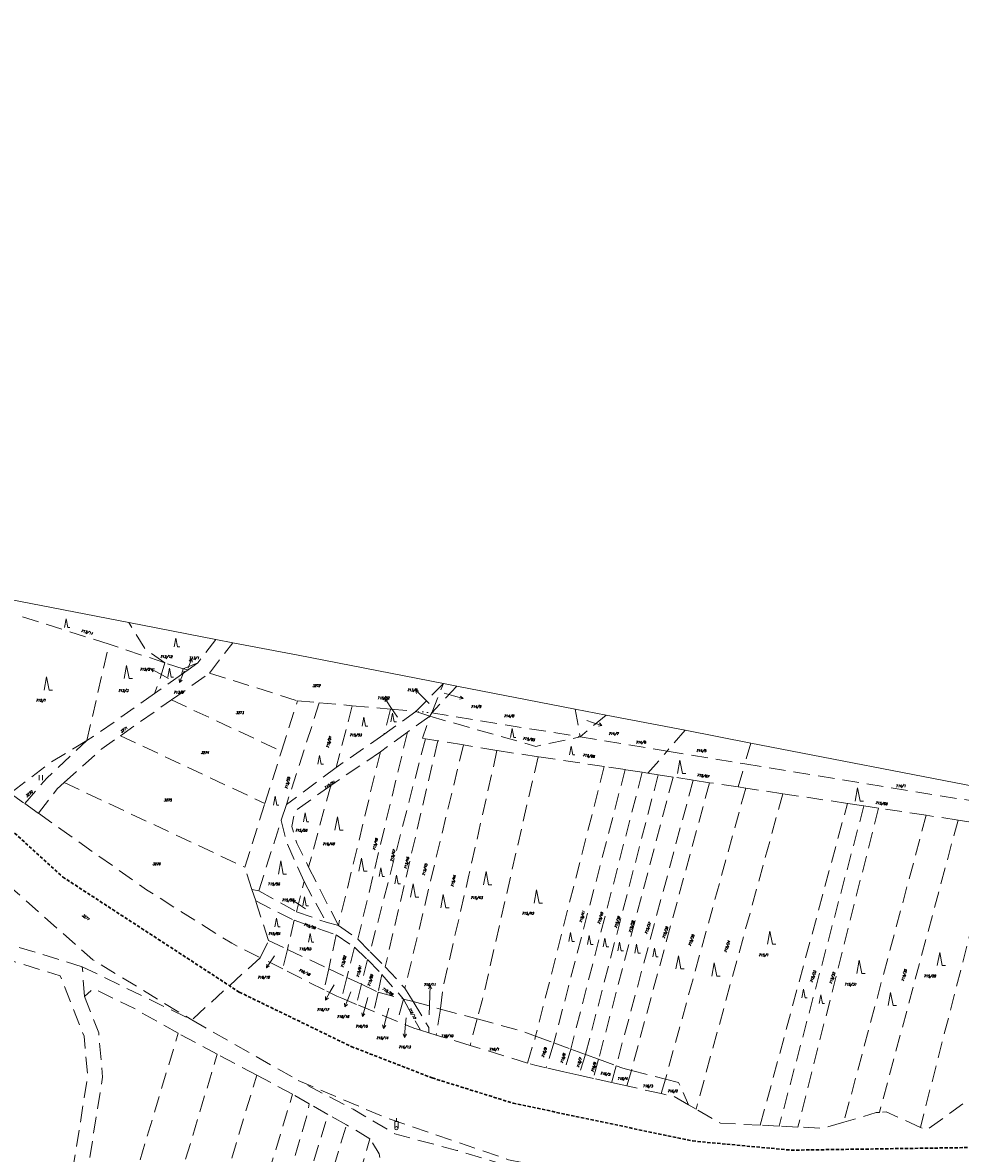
# Model space of a CAD drawing. Header units: metres. Extents: x -626722 to -621116, y -1178216 to -1174550.
# Tile 81 of 86: x -623535 to -623251, y -1175603 to -1175261. Entities that reach past the tile are written whole.
import ezdxf
from ezdxf.enums import TextEntityAlignment as Align

# ---------------------------------------------------------------- set-up
doc = ezdxf.new("R2010")
doc.units = ezdxf.units.M
doc.header["$MEASUREMENT"] = 0
doc.linetypes.add('DASHEDX2', pattern=[1.5, 1, -0.5])
doc.linetypes.add('DOT', pattern=[0.25, 0, -0.25])
for name, color, linetype, lineweight in [('8_kat_KN_Hranice katastrů', 200, 'FENCELINE1', 25), ('8_kat_KN_Hranice parcel', 200, 'DASHEDX2', 25), ('8_kat_KN_PČ popisy', 210, 'Continuous', 0), ('8_kat_KN_Slučkové čáry', 200, 'DOT', 25), ('8_kat_KN_Značky budov', 7, 'Continuous', 0), ('8_kat_KN_Značky kultur', 7, 'Continuous', 0), ('8_kat_KN_Čísla parcel', 200, 'Continuous', 25)]:
    doc.layers.add(name, color=color, linetype=linetype, lineweight=lineweight)
doc.layers.add('8_kat_KN_Trať', color=50, linetype='DASHEDX2')
doc.styles.add('Style-ITALICS', font='ITALICS.shx')
doc.linetypes.add('FENCELINE1', pattern='A,0.25,-0.1,[133,ltypeshp.shx,S=0.1,R=0,X=-0.1,Y=0],-0.1,1', length=1.45)

# ---------------------------------------------------------------- blocks, each defined once
blk = doc.blocks.new('1029_82')
at = {"layer": '8_kat_KN_PČ popisy', "color": 6, "linetype": 'Continuous', "lineweight": 0}
for p, q in [((0, 0), (-2.12, 2.12)), ((-2.12, 2.12), (-1.06, 1.77)), ((-2.12, 2.12), (-1.77, 1.06))]:
    blk.add_line(p, q, dxfattribs=at)
blk = doc.blocks.new('1029_191')
at = {"layer": '8_kat_KN_PČ popisy', "color": 6, "linetype": 'Continuous', "lineweight": 0}
for p, q in [((0, 0), (-1.68, 2.49)), ((-1.68, 2.49), (-0.7, 1.94)), ((-1.68, 2.49), (-1.53, 1.38))]:
    blk.add_line(p, q, dxfattribs=at)
blk = doc.blocks.new('1029_196')
at = {"layer": '8_kat_KN_PČ popisy', "color": 6, "linetype": 'Continuous', "lineweight": 0}
for p, q in [((0, 0), (-2.46, 1.72)), ((-2.46, 1.72), (-1.35, 1.56)), ((-2.46, 1.72), (-1.93, 0.74))]:
    blk.add_line(p, q, dxfattribs=at)
blk = doc.blocks.new('1029_192')
at = {"layer": '8_kat_KN_PČ popisy', "color": 6, "linetype": 'Continuous', "lineweight": 0}
for p, q in [((0.1, 3), (-0.43, 2.02)), ((0, 0), (0.1, 3)), ((0.1, 3), (0.57, 1.98))]:
    blk.add_line(p, q, dxfattribs=at)
blk = doc.blocks.new('1029_203')
at = {"layer": '8_kat_KN_PČ popisy', "color": 6, "linetype": 'Continuous', "lineweight": 0}
for p, q in [((0, 0), (-0.26, -2.99)), ((-0.26, -2.99), (-0.67, -1.95)), ((-0.26, -2.99), (0.32, -2.04))]:
    blk.add_line(p, q, dxfattribs=at)
blk = doc.blocks.new('1029_8')
at = {"layer": '8_kat_KN_PČ popisy', "color": 6, "linetype": 'Continuous', "lineweight": 0}
for p, q in [((0, 0), (-0.78, -2.9)), ((-0.78, -2.9), (-1, -1.8)), ((-0.78, -2.9), (-0.03, -2.06))]:
    blk.add_line(p, q, dxfattribs=at)
blk = doc.blocks.new('1029_65')
at = {"layer": '8_kat_KN_PČ popisy', "color": 6, "linetype": 'Continuous', "lineweight": 0}
for p, q in [((0, 0), (-0.83, -2.89)), ((-0.83, -2.89), (-1.03, -1.78)), ((-0.83, -2.89), (-0.07, -2.06))]:
    blk.add_line(p, q, dxfattribs=at)
blk = doc.blocks.new('1029_204')
at = {"layer": '8_kat_KN_PČ popisy', "color": 6, "linetype": 'Continuous', "lineweight": 0}
for p, q in [((0, 0), (-1.12, -2.78)), ((-1.12, -2.78), (-1.21, -1.67)), ((-1.12, -2.78), (-0.29, -2.04))]:
    blk.add_line(p, q, dxfattribs=at)
blk = doc.blocks.new('1029_88')
at = {"layer": '8_kat_KN_PČ popisy', "color": 6, "linetype": 'Continuous', "lineweight": 0}
for p, q in [((0, 0), (-1.45, -2.62)), ((-1.45, -2.62), (-1.41, -1.51)), ((-1.45, -2.62), (-0.53, -1.99))]:
    blk.add_line(p, q, dxfattribs=at)
blk = doc.blocks.new('1029_205')
at = {"layer": '8_kat_KN_PČ popisy', "color": 6, "linetype": 'Continuous', "lineweight": 0}
for p, q in [((0, 0), (-1.63, -2.52)), ((-1.63, -2.52), (-1.51, -1.4)), ((-1.63, -2.52), (-0.67, -1.95))]:
    blk.add_line(p, q, dxfattribs=at)
blk = doc.blocks.new('1029_235')
at = {"layer": '8_kat_KN_PČ popisy', "color": 6, "linetype": 'Continuous', "lineweight": 0}
for p, q in [((0, 0), (1.12, 2.78)), ((1.12, 2.78), (0.29, 2.04)), ((1.12, 2.78), (1.21, 1.67))]:
    blk.add_line(p, q, dxfattribs=at)
blk = doc.blocks.new('1029_186')
at = {"layer": '8_kat_KN_PČ popisy', "color": 6, "linetype": 'Continuous', "lineweight": 0}
for p, q in [((0, 0), (2.85, -0.93)), ((2.85, -0.93), (1.75, -1.09)), ((2.85, -0.93), (2.06, -0.14))]:
    blk.add_line(p, q, dxfattribs=at)
blk = doc.blocks.new('1029_44')
at = {"layer": '8_kat_KN_PČ popisy', "color": 6, "linetype": 'Continuous', "lineweight": 0}
for p, q in [((0, 0), (-2.62, 1.46)), ((-2.62, 1.46), (-1.51, 1.41)), ((-2.62, 1.46), (-1.99, 0.53))]:
    blk.add_line(p, q, dxfattribs=at)
blk = doc.blocks.new('1029_94')
at = {"layer": '8_kat_KN_PČ popisy', "color": 6, "linetype": 'Continuous', "lineweight": 0}
for p, q in [((0, 0), (2.88, -0.83)), ((2.88, -0.83), (1.78, -1.03)), ((2.88, -0.83), (2.06, -0.07))]:
    blk.add_line(p, q, dxfattribs=at)
blk = doc.blocks.new('3.06')
at = {"layer": '8_kat_KN_Značky kultur', "color": 7, "linetype": 'Continuous', "lineweight": 13}
for p, q in [((-0.51, 0), (-0.51, 1.5)), ((0.49, 0), (0.49, 1.5))]:
    blk.add_line(p, q, dxfattribs=at)
blk = doc.blocks.new('3.08')
at = {"layer": '8_kat_KN_Značky kultur', "color": 7, "linetype": 'Continuous', "lineweight": 13}
for p, q in [((0, 4), (-0.75, 0)), ((0.75, 0), (0, 4)), ((0.75, 0), (1.75, 0))]:
    blk.add_line(p, q, dxfattribs=at)
blk = doc.blocks.new('3.08_1')
at = {"layer": '8_kat_KN_Značky kultur', "color": 7, "linetype": 'Continuous', "lineweight": 13}
for p, q in [((0, 2.68), (-0.5, 0)), ((0.5, 0), (0, 2.68)), ((0.5, 0), (1.17, 0))]:
    blk.add_line(p, q, dxfattribs=at)
blk = doc.blocks.new('4.11')
at = {"layer": '8_kat_KN_Značky budov', "lineweight": 13}
for p, q in [((-0.5, 2), (0.5, 2)), ((-0.5, 0), (-0.5, 2)), ((0, 2), (0, 3)), ((0.5, 0), (0.5, 2))]:
    blk.add_line(p, q, dxfattribs=at)
for radius in [0.5, 0.0303]:
    blk.add_circle((0, 0), radius, dxfattribs=at)

msp = doc.modelspace()

# ---------------------------------------------------------------- linework, layer by layer
at = {"layer": '8_kat_KN_Hranice katastrů', "lineweight": 13, "flags": 128}
msp.add_lwpolyline([(-625852.04, -1174626.53), (-626040.35, -1174699.9), (-626044.84, -1174701.65), (-626079.82, -1174732.74), (-626087.17, -1174724.59), (-626094.59, -1174716.36), (-626108.29, -1174725.86), (-626139.6, -1174663), (-626142.76, -1174651.47), (-626147.58, -1174633.84), (-626177.49, -1174657.65), (-626189.84, -1174646.23), (-626197.97, -1174638.7), (-626204.07, -1174633.06), (-626210.75, -1174626.88), (-626221.49, -1174616.94), (-626226.53, -1174612.28), (-626235.01, -1174604.43), (-626243.82, -1174596.28), (-626253.16, -1174587.64), (-626262.1, -1174579.36), (-626263.17, -1174578.37), (-626268.76, -1174573.2), (-626272.87, -1174569.4), (-626280.35, -1174562.48), (-626284.23, -1174558.89), (-626366.4, -1174553.29), (-626375.76, -1174552.65), (-626384.06, -1174552.09), (-626393.5, -1174551.44), (-626402.5, -1174550.83), (-626410.43, -1174550.29), (-626456.76, -1174672.2), (-626471.93, -1174695.74), (-626482.81, -1174713.06), (-626484.56, -1174715.84), (-626487.17, -1174720), (-626488.89, -1174723.62), (-626502.09, -1174751.47), (-626516.03, -1174780.89), (-626528.59, -1174807.4), (-626550.57, -1174812.23), (-626562.79, -1174814.91), (-626576.86, -1174818.14), (-626580.35, -1174818.94), (-626645.6, -1174953.22), (-626653.03, -1174970.15), (-626684.55, -1175037.86), (-626686, -1175040.97), (-626687.55, -1175044.3), (-626631.84, -1175118.59), (-626630.36, -1175120.56), (-626625.88, -1175124.38), (-626622.8, -1175127), (-626620, -1175129.38), (-626609.13, -1175138.65), (-626600.28, -1175161.93), (-626597.68, -1175186.91), (-626579.19, -1175203.5), (-626599.8, -1175222.22), (-626600.81, -1175225.76), (-626601.9, -1175229.61), (-626605.75, -1175243.12), (-626640.34, -1175364.6), (-626651.76, -1175404.73), (-626653.94, -1175412.37), (-626665.96, -1175418.01), (-626676.58, -1175422.98), (-626699.62, -1175445.56), (-626716.99, -1175471.64), (-626721.57, -1175478.51), (-626718.08, -1175490.63), (-626689.37, -1175590.24), (-626688.95, -1175591.71), (-626681.58, -1175617.3), (-626680.38, -1175637.27), (-626679.64, -1175649.67), (-626676.23, -1175706.44), (-626671.98, -1175777.17), (-626668.1, -1175841.75), (-626664.26, -1175877.5), (-626656.46, -1175949.97), (-626693.18, -1175993.2), (-626689.21, -1176029.64), (-626687.52, -1176031.68), (-626686.33, -1176033.12), (-626684.94, -1176034.8), (-626683.79, -1176036.18), (-626614, -1176120.42), (-626602.4, -1176130.73), (-626593.12, -1176137.86), (-626584.96, -1176144.14), (-626547.27, -1176144.38), (-626533.77, -1176144.46), (-626504.81, -1176143.65), (-626406.93, -1176152.31), (-626409.37, -1176159.67), (-626415.14, -1176177.06), (-626421.53, -1176196.31), (-626431.16, -1176225.32), (-626419.99, -1176232.13), (-626407.48, -1176241.56), (-626403.01, -1176244.94), (-626392.15, -1176253.13), (-626383.56, -1176259.6), (-626365.29, -1176273.38), (-626360.83, -1176275.9), (-626330.82, -1176292.85), (-626328.3, -1176294.69), (-626325.4, -1176296.82), (-626321.02, -1176300.02), (-626320.14, -1176301.38), (-626309.08, -1176318.54), (-626303.56, -1176327.1), (-626275.19, -1176343.14), (-626230.13, -1176368.62), (-626220.88, -1176362.84), (-626205.06, -1176368.5), (-626197.34, -1176371.41), (-626193.44, -1176372.88), (-626183.79, -1176376.53), (-626174.84, -1176382.62), (-626170.14, -1176387.02), (-626162.46, -1176394.2), (-626143.33, -1176415.21), (-626136.56, -1176422.64), (-626124.57, -1176443.84), (-626101.66, -1176469.79), (-626095.62, -1176476.63), (-626092.92, -1176473.71), (-626091.09, -1176475.08), (-626067.85, -1176492.43), (-626063.21, -1176495.9), (-626032.24, -1176523.03), (-626014.15, -1176529.78), (-626012.39, -1176529.73), (-625959.45, -1176528.25), (-625951.98, -1176531.09), (-625931.5, -1176538.9), (-625906.21, -1176553.11), (-625904.25, -1176554.21), (-625893.59, -1176557.55), (-625863.9, -1176576.76), (-625847.42, -1176579.14), (-625797.53, -1176586.33), (-625790.2, -1176587.39), (-625782.61, -1176588.48), (-625767.55, -1176590.66), (-625757.66, -1176592.09), (-625749.89, -1176593.21), (-625740.01, -1176594.64), (-625731.85, -1176595.81), (-625724.25, -1176596.91), (-625659.61, -1176606.23), (-625600.82, -1176614.71), (-625580.89, -1176617.58), (-625566.09, -1176619.72), (-625500.04, -1176629.25), (-625441.67, -1176637.67), (-625428.63, -1176639.55), (-625419.79, -1176635.78), (-625390.47, -1176623.27), (-625379.99, -1176631.32), (-625377.22, -1176633.45), (-625374.21, -1176639.52), (-625372.83, -1176641.65), (-625355.33, -1176677.54), (-625334.79, -1176715.1), (-625291.65, -1176758.17), (-625291.16, -1176758.66), (-625296.47, -1176769.25), (-625299.22, -1176774.94), (-625302.88, -1176782.5), (-625305.03, -1176793.68), (-625310.51, -1176822.23), (-625312.64, -1176833.29), (-625314.29, -1176841.87), (-625286.37, -1176852.42), (-625282.23, -1176853.99), (-625278.44, -1176855.42), (-625271.46, -1176858.07), (-625265.75, -1176860.23), (-625257.66, -1176863.28), (-625251.67, -1176865.54), (-625243.64, -1176868.58), (-625239.69, -1176870.07), (-625235.92, -1176871.5), (-625233, -1176872.61), (-625230.97, -1176873.37), (-625228.83, -1176874.18), (-625225.65, -1176875.39), (-625220.76, -1176877.24), (-625213.57, -1176879.95), (-625208.53, -1176881.86), (-625207.5, -1176882.25), (-625203.79, -1176882.99), (-625200.71, -1176883.61), (-625196.76, -1176884.4), (-625194.16, -1176884.91), (-625188.65, -1176886.01), (-625185.69, -1176886.6), (-625181.13, -1176887.52), (-625178.38, -1176888.07), (-625173.33, -1176889.07), (-625169.8, -1176889.78), (-625166.58, -1176890.42), (-625161.66, -1176891.41), (-625157.37, -1176892.26), (-625150.47, -1176893.64), (-625143.76, -1176894.98), (-625140.44, -1176895.65), (-625128.3, -1176894.51), (-625120.25, -1176893.76), (-625112.59, -1176893.04), (-625102.63, -1176892.11), (-625090.44, -1176890.97), (-625063.86, -1176897.07), (-625035.95, -1176903.47), (-625022.31, -1176906.6), (-625009.45, -1176909.55), (-624998.78, -1176912), (-624995.3, -1176912.8), (-625007.88, -1176967.15), (-625008.17, -1176968.39), (-625009.14, -1176972.57), (-624986.76, -1176980.28), (-624913.21, -1176997.19), (-624884.87, -1176999.81), (-624883.16, -1177024.84), (-624861.48, -1177028.76), (-624846.56, -1177030.78), (-624834.36, -1177032.44), (-624809.84, -1177029.18), (-624805.18, -1177026.79), (-624782.47, -1177015.11), (-624767.57, -1177010.58), (-624734.91, -1177007.55), (-624731.97, -1177006.52), (-624717.58, -1177001.48), (-624709.41, -1176998.62), (-624707.93, -1176998.1), (-624705.65, -1177001.63), (-624697.38, -1177014.35), (-624692.91, -1177021.23), (-624654.81, -1177110.04), (-624637.1, -1177114.08), (-624623.6, -1177117.16), (-624609.33, -1177120.42), (-624593.82, -1177123.95), (-624579.56, -1177127.21), (-624568.19, -1177129.8), (-624562.55, -1177131.09), (-624558.15, -1177132.09), (-624531.5, -1177138.17), (-624463.75, -1177155.33), (-624456.48, -1177157.17), (-624450.44, -1177158.7), (-624438.33, -1177161.77), (-624430.47, -1177163.76), (-624417.85, -1177166.96), (-624365.74, -1177180.16), (-624315.56, -1177192.88), (-624293.21, -1177198.54), (-624291.46, -1177198.98), (-624269.71, -1177204.49), (-624219.52, -1177217.21), (-624177.44, -1177227.71), (-624170.59, -1177229.04), (-624164.77, -1177230.17), (-624163.84, -1177230.35), (-624137.63, -1177236.06), (-624135.98, -1177236.43), (-624134.62, -1177236.74), (-624128.76, -1177238.06), (-624126.05, -1177238.67), (-624075.58, -1177277.81), (-624010.92, -1177327.96), (-623980.59, -1177351.48), (-623963.9, -1177364.42), (-623961.95, -1177365.93), (-623960.02, -1177367.43), (-623958.36, -1177368.72), (-623957.21, -1177370.73), (-623956.24, -1177372.43), (-623953.07, -1177377.97), (-623944.01, -1177379.83), (-623941.71, -1177380.3), (-623930.34, -1177382.63), (-623795.45, -1177410.26), (-623737.18, -1177422.2), (-623726.41, -1177424.41), (-623719.17, -1177425.89), (-623704.71, -1177428.85), (-623697.74, -1177430.28), (-623691.6, -1177431.54), (-623685.53, -1177432.78), (-623679.04, -1177434.11), (-623672.5, -1177435.45), (-623665.66, -1177436.85), (-623659.17, -1177438.18), (-623646.49, -1177440.78), (-623640.87, -1177441.93), (-623625.74, -1177445.03), (-623626.14, -1177447.49), (-623626.46, -1177449.46), (-623626.86, -1177451.92), (-623622.56, -1177452.81), (-623615.96, -1177454.18), (-623608.24, -1177455.78), (-623597.23, -1177458.06), (-623571.65, -1177463.35), (-623563.33, -1177465.08), (-623553.82, -1177467.05), (-623537.12, -1177470.5), (-623519.98, -1177474.05), (-623513.98, -1177475.3), (-623460.27, -1177486.42), (-623461.13, -1177491.34), (-623461.71, -1177494.67), (-623465.49, -1177516.45), (-623482.16, -1177612.45), (-623502.72, -1177730.81), (-623503.88, -1177737.5), (-623504.31, -1177740.18), (-623504.62, -1177742.13), (-623505.08, -1177745.05), (-623502.72, -1177745.5), (-623480.65, -1177750.11), (-623468.69, -1177752.61), (-623434.69, -1177759.71), (-623431.3, -1177760.42), (-623411.88, -1177764.48), (-623403.24, -1177766.28), (-623401.25, -1177766.7), (-623399.85, -1177766.95), (-623395.04, -1177767.79), (-623375.45, -1177771.24), (-623371.57, -1177787.88), (-623369.81, -1177795.42), (-623345.41, -1177899.96), (-623331.38, -1177960.09), (-623330.3, -1177964.72), (-623330.16, -1177965.32), (-623330.71, -1177967.86), (-623332.08, -1177974.23), (-623332.26, -1177975.07), (-623332.78, -1177977.46), (-623328.58, -1177978.24), (-623313.3, -1177981.08), (-623287.47, -1177990.63), (-623264.45, -1178002.83), (-623261.29, -1178004.34), (-623253.54, -1178008.05), (-623242.61, -1178013.28), (-623237.92, -1178015.52), (-623150.45, -1178060.72), (-623147.34, -1178062.33), (-623102, -1178085.75), (-622964.39, -1178156.68), (-622922.17, -1178178.6), (-622878.91, -1178194.83), (-622877.34, -1178195.42), (-622828.97, -1178211.5), (-622812.21, -1178214.98), (-622808.58, -1178215.73), (-622807.82, -1178215.61), (-622800.1, -1178214.37), (-622795.23, -1178213.6), (-622785.8, -1178212.09), (-622780.44, -1178209.44), (-622760.13, -1178199.4), (-622723.64, -1178181.35), (-622714.31, -1178176.74), (-622708.27, -1178172.83), (-622705.71, -1178171.18), (-622702.81, -1178169.3), (-622702.1, -1178168.84), (-622677.92, -1178156.68), (-622670.5, -1178153.51), (-622651.49, -1178145.38), (-622643.54, -1178141.98), (-622605.79, -1178132), (-622576.29, -1178124.2), (-622492.96, -1178103.84), (-622482.49, -1178101.28), (-622477.67, -1178100.1), (-622469.7, -1178098.15), (-622457.02, -1178095.06), (-622449.88, -1178093.31), (-622443.45, -1178091.74), (-622433.61, -1178089.33), (-622431.06, -1178088.71), (-622423.14, -1178086.72), (-622412.11, -1178083.94), (-622405.93, -1178082.38), (-622400.06, -1178080.91), (-622395.05, -1178079.64), (-622391.18, -1178078.67), (-622356.2, -1178069.86), (-622351.1, -1178068.58), (-622340.21, -1178065.84), (-622334.46, -1178064.39), (-622329.5, -1178063.14), (-622318.7, -1178060.42), (-622308.12, -1178057.76), (-622297.43, -1178055.06), (-622287.34, -1178052.52), (-622279.56, -1178050.56), (-622235.46, -1178039.46), (-622232.64, -1178038.76), (-622199.97, -1178030.63), (-622087.18, -1178002.56), (-622085.85, -1178002.23), (-622081.88, -1178001.34), (-622080.97, -1177998.22), (-622078.95, -1177991.33), (-622078.18, -1177988.69), (-622074.87, -1177975.28), (-622073.81, -1177970.98), (-622059.95, -1177914.89), (-622055.85, -1177875.6), (-622054.42, -1177858.33), (-622038.55, -1177798.48), (-622036.99, -1177789.81), (-622068.8, -1177779.38), (-622087.72, -1177773.17), (-622109.7, -1177760.45), (-622118.17, -1177755.55), (-622120.26, -1177752.94), (-622152.52, -1177712.6), (-622181.7, -1177693.4), (-622264.99, -1177665.15), (-622291.95, -1177659), (-622360.46, -1177643.93), (-622367.2, -1177642.45), (-622378.61, -1177636.84), (-622423.28, -1177605.81), (-622461.58, -1177568.64), (-622484.26, -1177552.66), (-622597.41, -1177527.71), (-622635.3, -1177509), (-622658.05, -1177502.91), (-622725.11, -1177494.82), (-622731.43, -1177491.33), (-622738.6, -1177487.37), (-622741.35, -1177485.85), (-622747.51, -1177487.23), (-622781.03, -1177494.72), (-622781.56, -1177493.2), (-622782.07, -1177491.71), (-622783.44, -1177487.73), (-622784.4, -1177484.95), (-622786.68, -1177477.63), (-622768.07, -1177471.87), (-622726.08, -1177458.86), (-622708.4, -1177453.39), (-622702.77, -1177451.64), (-622684.6, -1177446.02), (-622568.57, -1177410.08), (-622555.54, -1177406.23), (-622562.78, -1177372.51), (-622566.79, -1177361.45), (-622570.17, -1177352.12), (-622575.79, -1177336.61), (-622578.15, -1177330.14), (-622579.7, -1177325.87), (-622592.9, -1177289.64), (-622595.15, -1177283.48), (-622599.08, -1177272.69), (-622598.15, -1177272.02), (-622596.62, -1177270.91), (-622590.17, -1177266.25), (-622587.06, -1177264.01), (-622567.07, -1177274.84), (-622530.66, -1177265.46), (-622512.42, -1177244.02), (-622499.95, -1177220.44), (-622498.04, -1177199.81), (-622497.43, -1177193.25), (-622513.53, -1177163.74), (-622536.86, -1177114.27), (-622538.02, -1177097.04), (-622544.27, -1177004.46), (-622545.01, -1176993.53), (-622545.28, -1176989.54), (-622525.81, -1176919.76), (-622519.47, -1176904.57), (-622516.52, -1176895.56), (-622512.57, -1176883.51), (-622497.26, -1176836.75), (-622496.44, -1176835.36), (-622470.35, -1176791.24), (-622470.21, -1176791), (-622467.4, -1176786.25), (-622434.65, -1176761.78), (-622430.98, -1176756.2), (-622417.74, -1176736.1), (-622397.39, -1176663.53), (-622375.31, -1176618.82), (-622351.21, -1176606.81), (-622331.55, -1176584.66), (-622297.25, -1176515.77), (-622247.39, -1176461.84), (-622221.21, -1176441.78), (-622198.71, -1176431.48), (-622182.15, -1176419.39), (-622160.36, -1176419.51), (-622158.27, -1176422.4), (-622156.31, -1176425.09), (-622155.37, -1176426.4), (-622146.92, -1176438.05), (-622136.86, -1176442.9), (-622125.45, -1176444.04), (-622118.72, -1176444.71), (-622111.76, -1176445.4), (-622111.04, -1176445.47), (-622097.72, -1176446.8), (-622062.24, -1176442.63), (-622025.22, -1176458.05), (-622020.19, -1176461.21), (-622012.4, -1176466.11), (-622001.09, -1176475.06), (-621971.85, -1176491.46), (-621963.89, -1176495.93), (-621961.96, -1176497.01), (-621962.13, -1176493.44), (-621962.85, -1176477.76), (-621969.83, -1176473.02), (-621972.32, -1176471.33), (-621972.38, -1176471.28), (-621977.22, -1176468), (-621984.53, -1176463.03), (-621989.76, -1176459.47), (-622003.38, -1176443.22), (-622023.55, -1176435.19), (-622030.74, -1176432.32), (-622048.78, -1176426.57), (-622102.82, -1176409.35), (-622132.66, -1176383.61), (-622141.78, -1176379.09), (-622162.3, -1176368.94), (-622182.81, -1176358.78), (-622203.33, -1176348.62), (-622215.84, -1176342.43), (-622217.61, -1176341.55), (-622237.69, -1176347.6), (-622252.54, -1176347.82), (-622264.51, -1176347.99), (-622271.49, -1176348.1), (-622278.66, -1176348.2), (-622303.55, -1176348.57), (-622307.74, -1176348.24), (-622313.05, -1176347.82), (-622509.65, -1176332.31), (-622522.44, -1176331.3), (-622523.47, -1176328.33), (-622525.73, -1176321.86), (-622526.91, -1176318.45), (-622529.58, -1176310.79), (-622538.84, -1176284.24), (-622573.66, -1176272.8), (-622575.07, -1176272.35), (-622602.72, -1176263.46), (-622652.9, -1176250.88), (-622661.13, -1176248.81), (-622667.67, -1176247.17), (-622668.41, -1176247.08), (-622670.8, -1176246.78), (-622673.67, -1176246.42), (-622674.5, -1176246.32), (-622692.64, -1176244.07), (-622696.28, -1176243.62), (-622700.57, -1176243.09), (-622707.85, -1176242.18), (-622716.13, -1176241.16), (-622723.9, -1176240.2), (-622731.95, -1176239.2), (-622732.34, -1176239.15), (-622739.58, -1176238.25), (-622746.64, -1176237.37), (-622749.55, -1176237.01), (-622733.65, -1176154.44), (-622700.54, -1175982.48), (-622700.36, -1175981.54), (-622699.67, -1175977.97), (-622698.92, -1175974.04), (-622698.34, -1175971.01), (-622687.88, -1175916.7), (-622660.91, -1175766.94), (-622654.83, -1175733.2), (-622640.45, -1175684.53), (-622638.82, -1175679.04), (-622638.47, -1175677.86), (-622636.01, -1175669.51), (-622640.99, -1175669.14), (-622659.28, -1175667.79), (-622679.29, -1175649.45), (-622710.67, -1175613.63), (-622736.93, -1175603.53), (-622780.89, -1175586.63), (-622817.66, -1175573.34), (-622850.41, -1175560.14), (-622858.52, -1175556.87), (-622865.8, -1175554.67), (-622894.55, -1175546.01), (-622923.33, -1175540.13), (-622924.99, -1175540.08), (-622938.18, -1175539.71), (-622986.92, -1175538.35), (-622996.3, -1175545.8), (-623004.02, -1175547.35), (-623009.54, -1175543.61), (-623024.77, -1175537.84), (-623039.52, -1175532.26), (-623088.53, -1175522.77), (-623098.46, -1175520.85), (-623183.64, -1175504.36), (-623188.06, -1175503.5), (-623213.91, -1175498.5), (-623314.42, -1175479.04), (-623334.39, -1175475.17), (-623358.28, -1175470.55), (-623367.67, -1175468.73), (-623403.57, -1175461.78), (-623407.64, -1175460.99), (-623451.72, -1175452.45), (-623471.52, -1175448.62), (-623476.63, -1175447.63), (-623503.08, -1175442.51), (-623545.94, -1175434.21), (-623571.62, -1175429.24), (-623574.73, -1175428.64), (-623582.71, -1175427.09), (-623584.32, -1175426.78), (-623593.92, -1175424.92), (-623598.69, -1175424), (-623621.54, -1175416.62), (-623641.26, -1175410.25), (-623645.3, -1175407.72), (-623651.85, -1175403.62), (-623661.11, -1175401.57), (-623677.99, -1175395.49), (-623716.17, -1175381.75), (-623821.31, -1175343.9), (-623822.78, -1175343.37), (-623826.37, -1175352.23), (-623838.09, -1175381.12), (-623839.41, -1175384.36), (-623842.48, -1175391.94), (-623844.76, -1175397.56), (-623848.71, -1175395.95), (-623853.6, -1175393.95), (-623864.51, -1175389.49), (-623877.04, -1175384.37), (-623899.48, -1175375.2), (-623913.17, -1175369.61), (-623921.39, -1175366.25), (-623931.98, -1175361.92), (-623943.52, -1175357.2), (-623947.18, -1175355.71), (-623952.99, -1175353.34), (-623965.84, -1175349.08), (-623972.42, -1175346.9), (-623984.43, -1175342.92), (-623992.28, -1175340.32), (-624017.35, -1175332.01), (-624032.51, -1175326.98), (-624046.92, -1175322.21), (-624061.99, -1175317.21), (-624073.47, -1175313.41), (-624076.66, -1175312.35), (-624087.61, -1175308.71), (-624091.33, -1175307.48), (-624101.34, -1175304.17), (-624106.82, -1175302.35), (-624113.5, -1175301.17), (-624118.24, -1175300.33), (-624129.53, -1175298.33), (-624133.89, -1175297.56), (-624151.02, -1175294.53), (-624151.52, -1175294.44), (-624172.03, -1175290.81), (-624186.19, -1175288.3), (-624187.09, -1175288), (-624194.53, -1175285.47), (-624198.59, -1175284.09), (-624205.73, -1175281.67), (-624212.31, -1175279.43), (-624227.17, -1175274.38), (-624238.4, -1175270.57), (-624259.44, -1175263.43), (-624275.87, -1175257.85), (-624299.08, -1175249.97), (-624301.46, -1175249.16), (-624313.52, -1175245.81), (-624342.41, -1175237.79), (-624359.84, -1175232.95), (-624361.68, -1175232.44), (-624394.55, -1175223.32), (-624398.65, -1175222.18), (-624421.01, -1175215.97), (-624483.58, -1175191.07), (-624513.75, -1175179.07), (-624530.67, -1175171), (-624538.61, -1175167.21), (-624555.74, -1175162.8), (-624591.3, -1175152.22), (-624616.6, -1175146.76), (-624669.36, -1175122.42), (-624675.53, -1175119.79), (-624681, -1175117.47), (-624701.37, -1175108.8), (-624727.01, -1175103.3), (-624746.71, -1175099.08), (-624769.57, -1175100.35), (-624771.98, -1175100.01), (-624795.35, -1175096.73), (-624805.39, -1175095.32), (-624823.86, -1175088.76), (-624829.6, -1175083.81), (-624841.52, -1175073.52), (-624857.12, -1175057.81), (-624863.3, -1175051.59), (-624869.83, -1175045.01), (-624876.29, -1175040.67), (-624892.64, -1175029.67), (-624937.61, -1174997.86), (-624939.04, -1175000.11), (-624941.81, -1175004.46), (-624944.6, -1175008.85), (-624963.63, -1175006.96), (-625019.59, -1175001.41), (-625073.91, -1174996.02), (-625074.39, -1174997.67), (-625096.23, -1175073.28), (-625183.77, -1175056.93), (-625265.34, -1175036.6), (-625288.39, -1175030.85), (-625293.16, -1175029.66), (-625299.12, -1175028.18), (-625337.06, -1175018.72), (-625388.84, -1175005.82), (-625464.8, -1174986.89), (-625495.36, -1174979.27), (-625512.53, -1174974.99), (-625543.08, -1174967.38), (-625574.39, -1174959.57), (-625576.76, -1174958.98), (-625579.4, -1174958.32), (-625579.67, -1174958.25), (-625587.62, -1174953.77), (-625615.29, -1174938.17), (-625639.27, -1174924.66), (-625651.18, -1174917.94), (-625659.41, -1174913.3), (-625667.61, -1174908.68), (-625687.09, -1174897.7), (-625697.09, -1174892.07), (-625701.5, -1174889.58), (-625704.92, -1174885.17), (-625711.81, -1174876.29), (-625717.7, -1174868.69), (-625719.42, -1174866.48), (-625721.06, -1174864.36), (-625724.39, -1174860.06), (-625726.69, -1174857.09), (-625729.25, -1174853.8), (-625730.41, -1174852.3), (-625731.76, -1174848.68), (-625734.18, -1174842.18), (-625737.88, -1174832.26), (-625738.58, -1174830.37), (-625740.44, -1174825.37), (-625742.03, -1174821.11), (-625747.34, -1174806.85), (-625757.52, -1174779.52), (-625765.58, -1174757.89), (-625771.8, -1174741.18), (-625780.24, -1174729.34), (-625789.62, -1174716.2), (-625798.16, -1174704.22), (-625803.67, -1174696.5), (-625809.22, -1174688.71), (-625810.19, -1174687.35), (-625811.75, -1174685.5), (-625813.79, -1174683.1), (-625814.16, -1174682.55), (-625828.4, -1174661.5), (-625830.3, -1174658.68), (-625833.25, -1174654.32), (-625833.44, -1174654.04), (-625841.42, -1174642.24), (-625842.46, -1174640.7), (-625852.04, -1174626.53)], close=True, dxfattribs=at)
at = {"layer": '8_kat_KN_Hranice parcel', "lineweight": 13, "ltscale": 5}
for p, q in [((-623509.05, -1175449.08), (-623535.89, -1175440.55)), ((-623515.81, -1175478.31), (-623509.05, -1175449.08)), ((-623492.09, -1175454.74), (-623509.05, -1175449.08)), ((-623476.63, -1175447.63), (-623482.14, -1175454.76)), ((-623478.55, -1175457.83), (-623471.52, -1175448.62)), ((-623486.54, -1175456.59), (-623492.09, -1175454.74)), ((-623486.54, -1175456.59), (-623482.14, -1175454.76)), ((-623482.14, -1175454.76), (-623485.11, -1175456.85)), ((-623487.13, -1175458.28), (-623495.29, -1175464.04)), ((-623490.11, -1175465.95), (-623478.55, -1175457.83)), ((-623487.13, -1175458.28), (-623486.54, -1175456.59)), ((-623485.11, -1175456.85), (-623487.13, -1175458.28)), ((-623486.54, -1175456.59), (-623485.11, -1175456.85)), ((-623478.55, -1175457.83), (-623451.91, -1175466.25)), ((-623407.64, -1175460.99), (-623416.06, -1175469.43)), ((-623411.19, -1175469.86), (-623407.64, -1175460.99)), ((-623403.57, -1175461.78), (-623411.19, -1175469.86)), ((-623505.61, -1175476.83), (-623490.11, -1175465.95)), ((-623490.11, -1175465.95), (-623456.76, -1175481.55)), ((-623456.76, -1175481.55), (-623451.91, -1175466.25)), ((-623451.91, -1175466.25), (-623445.31, -1175466.84)), ((-623445.31, -1175466.84), (-623455.26, -1175497.69)), ((-623445.31, -1175466.84), (-623435.33, -1175467.72)), ((-623435.33, -1175467.72), (-623440.15, -1175486.45)), ((-623435.33, -1175467.72), (-623423.74, -1175468.75)), ((-623423.74, -1175468.75), (-623425.69, -1175476.44)), ((-623416.06, -1175469.43), (-623425.69, -1175476.44)), ((-623423.74, -1175468.75), (-623416.06, -1175469.43)), ((-623416.06, -1175469.43), (-623411.82, -1175470.9)), ((-623411.82, -1175470.9), (-623411.19, -1175469.86)), ((-623411.19, -1175469.86), (-623366.23, -1175477.19)), ((-623367.67, -1175468.73), (-623366.23, -1175477.19)), ((-623411.82, -1175470.9), (-623418.57, -1175475.71)), ((-623358.28, -1175470.55), (-623366.23, -1175477.19)), ((-623505.61, -1175476.83), (-623461.78, -1175497.35)), ((-623425.69, -1175476.44), (-623440.15, -1175486.45)), ((-623418.57, -1175475.71), (-623433.62, -1175538.53)), ((-623418.57, -1175475.71), (-623426.79, -1175481.72)), ((-623334.39, -1175475.17), (-623339.86, -1175481.49)), ((-623413.14, -1175477.74), (-623429.9, -1175542.32)), ((-623409.38, -1175478.35), (-623425.3, -1175546.86)), ((-623409.38, -1175478.35), (-623413.14, -1175477.74)), ((-623401.61, -1175479.63), (-623409.38, -1175478.35)), ((-623391.42, -1175481.34), (-623401.61, -1175479.63)), ((-623366.23, -1175477.19), (-623339.86, -1175481.49)), ((-623314.42, -1175479.04), (-623316.27, -1175485.34)), ((-623461.78, -1175497.35), (-623456.76, -1175481.55)), ((-623426.79, -1175481.72), (-623441.81, -1175491.87)), ((-623426.79, -1175481.72), (-623439.53, -1175534.33)), ((-623378.98, -1175483.18), (-623391.42, -1175481.34)), ((-623358.91, -1175486.13), (-623378.98, -1175483.18)), ((-623345.67, -1175488.19), (-623339.86, -1175481.49)), ((-623339.86, -1175481.49), (-623316.27, -1175485.34)), ((-623440.15, -1175486.45), (-623455.26, -1175497.69)), ((-623358.91, -1175486.13), (-623379.7, -1175567.87)), ((-623352.54, -1175487.11), (-623374.2, -1175569.9)), ((-623352.54, -1175487.11), (-623358.91, -1175486.13)), ((-623347.39, -1175487.91), (-623352.54, -1175487.11)), ((-623318.34, -1175492.35), (-623316.27, -1175485.34)), ((-623316.27, -1175485.34), (-623216.01, -1175501.69)), ((-623347.39, -1175487.91), (-623369.05, -1175571.8)), ((-623342.54, -1175488.65), (-623364.59, -1175573.44)), ((-623338, -1175489.35), (-623360.64, -1175574.9)), ((-623331.94, -1175490.29), (-623355.29, -1175576.87)), ((-623345.67, -1175488.19), (-623347.39, -1175487.91)), ((-623342.54, -1175488.65), (-623345.67, -1175488.19)), ((-623338, -1175489.35), (-623342.54, -1175488.65)), ((-623331.94, -1175490.29), (-623338, -1175489.35)), ((-623326.99, -1175491.06), (-623331.94, -1175490.29)), ((-623522.67, -1175491.03), (-623467.92, -1175516.71)), ((-623441.81, -1175491.87), (-623448.55, -1175516.65)), ((-623326.99, -1175491.06), (-623350.68, -1175578.28)), ((-623316.01, -1175492.72), (-623340.36, -1175580.92)), ((-623318.34, -1175492.35), (-623326.99, -1175491.06)), ((-623316.01, -1175492.72), (-623318.34, -1175492.35)), ((-623304.75, -1175494.41), (-623316.01, -1175492.72)), ((-623539.07, -1175494.27), (-623534.64, -1175497.4)), ((-623534.64, -1175497.4), (-623530.49, -1175500.33)), ((-623467.92, -1175516.71), (-623461.78, -1175497.35)), ((-623304.75, -1175494.41), (-623331.06, -1175590.01)), ((-623311.58, -1175594.87), (-623285.16, -1175497.35)), ((-623285.16, -1175497.35), (-623304.75, -1175494.41)), ((-623280.14, -1175498.1), (-623285.16, -1175497.35)), ((-623455.26, -1175497.69), (-623456.83, -1175502.47)), ((-623280.14, -1175498.1), (-623305.88, -1175595.15)), ((-623275.74, -1175498.76), (-623300.16, -1175595.44)), ((-623275.74, -1175498.76), (-623280.14, -1175498.1)), ((-623261.26, -1175500.93), (-623275.74, -1175498.76)), ((-623463.67, -1175523.84), (-623456.83, -1175502.47)), ((-623261.26, -1175500.93), (-623286.26, -1175593.95)), ((-623251.62, -1175502.38), (-623275.45, -1175591)), ((-623239.64, -1175504.27), (-623263.04, -1175595.55)), ((-623251.62, -1175502.38), (-623261.26, -1175500.93)), ((-623239.64, -1175504.27), (-623251.62, -1175502.38)), ((-623465.71, -1175523.45), (-623467.92, -1175516.71)), ((-623448.55, -1175516.65), (-623439.53, -1175534.33)), ((-623452.2, -1175530.19), (-623449.92, -1175521.03)), ((-623449.92, -1175521.03), (-623443.25, -1175533.37)), ((-623464.58, -1175526.91), (-623465.71, -1175523.45)), ((-623465.71, -1175523.45), (-623463.67, -1175523.84)), ((-623463.67, -1175523.84), (-623452.2, -1175530.19)), ((-623460.66, -1175538.91), (-623464.58, -1175526.91)), ((-623464.58, -1175526.91), (-623452.88, -1175532.78)), ((-623452.2, -1175530.19), (-623443.25, -1175533.37)), ((-623452.88, -1175532.78), (-623454.98, -1175541.59)), ((-623452.88, -1175532.78), (-623440.16, -1175537.18)), ((-623443.25, -1175533.37), (-623439.53, -1175534.33)), ((-623439.53, -1175534.33), (-623433.62, -1175538.53)), ((-623440.16, -1175537.18), (-623442.46, -1175547.5)), ((-623440.16, -1175537.18), (-623434.59, -1175540.96)), ((-623433.62, -1175538.53), (-623429.9, -1175542.32)), ((-623463.21, -1175544.1), (-623460.66, -1175538.91)), ((-623460.66, -1175538.91), (-623454.98, -1175541.59)), ((-623454.98, -1175541.59), (-623456.39, -1175547.53)), ((-623454.98, -1175541.59), (-623442.46, -1175547.5)), ((-623434.59, -1175540.96), (-623436.91, -1175550.11)), ((-623434.59, -1175540.96), (-623430.65, -1175544.7)), ((-623456.39, -1175547.53), (-623463.21, -1175544.1)), ((-623430.65, -1175544.7), (-623432.53, -1175552.18)), ((-623430.65, -1175544.7), (-623426.37, -1175549.18)), ((-623429.9, -1175542.32), (-623425.3, -1175546.86)), ((-623516.53, -1175555.92), (-623517.16, -1175546.84)), ((-623517.16, -1175546.84), (-623483.98, -1175562.97)), ((-623443.87, -1175553.83), (-623456.39, -1175547.53)), ((-623442.46, -1175547.5), (-623443.87, -1175553.83)), ((-623442.46, -1175547.5), (-623436.91, -1175550.11)), ((-623425.3, -1175546.86), (-623419.32, -1175553.39)), ((-623436.91, -1175550.11), (-623438.51, -1175556.4)), ((-623436.91, -1175550.11), (-623432.53, -1175552.18)), ((-623432.53, -1175552.18), (-623434.05, -1175558.26)), ((-623432.53, -1175552.18), (-623427.48, -1175554.56)), ((-623426.37, -1175549.18), (-623427.48, -1175554.56)), ((-623426.37, -1175549.18), (-623419.8, -1175556.63)), ((-623427.48, -1175554.56), (-623428.76, -1175560.46)), ((-623427.48, -1175554.56), (-623419.8, -1175556.63)), ((-623419.32, -1175553.39), (-623416.86, -1175557.42)), ((-623434.05, -1175558.26), (-623438.51, -1175556.4)), ((-623428.76, -1175560.46), (-623434.05, -1175558.26)), ((-623419.8, -1175556.63), (-623421.64, -1175563.42)), ((-623419.8, -1175556.63), (-623416.86, -1175557.42)), ((-623419.8, -1175556.63), (-623414.66, -1175566.1)), ((-623416.86, -1175557.42), (-623408.55, -1175559.67)), ((-623421.64, -1175563.42), (-623428.76, -1175560.46)), ((-623408.55, -1175559.67), (-623409.83, -1175567.58)), ((-623408.55, -1175559.67), (-623397.41, -1175562.68)), ((-623483.98, -1175562.97), (-623451.76, -1175581.29)), ((-623397.41, -1175562.68), (-623399.6, -1175570.71)), ((-623527.73, -1175698.7), (-623488.08, -1175567.03)), ((-623476.25, -1175573.35), (-623488.08, -1175567.03)), ((-623412.05, -1175566.9), (-623414.66, -1175566.1)), ((-623409.83, -1175567.58), (-623412.05, -1175566.9)), ((-623399.6, -1175570.71), (-623409.83, -1175567.58)), ((-623382.16, -1175576.04), (-623379.7, -1175567.87)), ((-623379.7, -1175567.87), (-623374.2, -1175569.9)), ((-623382.16, -1175576.04), (-623399.6, -1175570.71)), ((-623374.2, -1175569.9), (-623376.5, -1175577.49)), ((-623374.2, -1175569.9), (-623369.05, -1175571.8)), ((-623369.05, -1175571.8), (-623371.12, -1175578.7)), ((-623369.05, -1175571.8), (-623364.59, -1175573.44)), ((-623520.44, -1175720.07), (-623476.25, -1175573.35)), ((-623464.28, -1175579.72), (-623476.25, -1175573.35)), ((-623364.59, -1175573.44), (-623366.57, -1175579.72)), ((-623364.59, -1175573.44), (-623360.64, -1175574.9)), ((-623360.64, -1175574.9), (-623362.2, -1175580.7)), ((-623360.64, -1175574.9), (-623355.29, -1175576.87)), ((-623510.8, -1175734.19), (-623464.28, -1175579.72)), ((-623453.42, -1175585.52), (-623464.28, -1175579.72)), ((-623371.12, -1175578.7), (-623376.5, -1175577.49)), ((-623366.57, -1175579.72), (-623371.12, -1175578.7)), ((-623362.2, -1175580.7), (-623366.57, -1175579.72)), ((-623355.29, -1175576.87), (-623356.69, -1175581.94)), ((-623350.68, -1175578.28), (-623352.05, -1175582.98)), ((-623350.68, -1175578.28), (-623340.36, -1175580.92)), ((-623356.69, -1175581.94), (-623362.2, -1175580.7)), ((-623352.05, -1175582.98), (-623356.69, -1175581.94)), ((-623341.61, -1175585.32), (-623352.05, -1175582.98)), ((-623340.36, -1175580.92), (-623341.61, -1175585.32)), ((-623499.78, -1175738.77), (-623453.42, -1175585.52)), ((-623448.39, -1175588.38), (-623453.42, -1175585.52)), ((-623442.68, -1175591.61), (-623448.39, -1175588.38)), ((-623331.06, -1175590.01), (-623333.33, -1175588.71)), ((-623488.2, -1175742.11), (-623442.68, -1175591.61)), ((-623437.08, -1175594.78), (-623442.68, -1175591.61)), ((-623481.62, -1175744.05), (-623437.08, -1175594.78)), ((-623429.96, -1175598.97), (-623437.08, -1175594.78)), ((-623305.88, -1175595.15), (-623311.58, -1175594.87)), ((-623300.16, -1175595.44), (-623305.88, -1175595.15)), ((-623473.27, -1175746.5), (-623429.96, -1175598.97))]:
    msp.add_line(p, q, dxfattribs=at)
at = {"layer": '8_kat_KN_Hranice parcel', "lineweight": 13, "ltscale": 5, "flags": 128}
for points in [[(-623492.09, -1175454.74), (-623498.04, -1175450.54), (-623503.08, -1175442.51)], [(-623492.09, -1175454.74), (-623493.53, -1175459.5), (-623495.29, -1175464.04)], [(-623495.29, -1175464.04), (-623513.82, -1175477.1), (-623515.81, -1175478.31)], [(-623413.14, -1175477.74), (-623414.03, -1175477.6), (-623411.82, -1175470.9)], [(-623411.82, -1175470.9), (-623379.64, -1175480.04), (-623366.23, -1175477.19)], [(-623522.67, -1175491.03), (-623511.23, -1175480.78), (-623505.61, -1175476.83)], [(-623515.81, -1175478.31), (-623526.75, -1175484.92), (-623539.07, -1175494.27)], [(-623534.64, -1175497.4), (-623527.93, -1175489.71), (-623515.81, -1175478.31)], [(-623401.61, -1175479.63), (-623410.59, -1175516.78), (-623419.32, -1175553.39)], [(-623391.42, -1175481.34), (-623399.95, -1175519.1), (-623407.7, -1175552.83), (-623408.55, -1175559.67)], [(-623378.98, -1175483.18), (-623395.89, -1175557.11), (-623397.41, -1175562.68)], [(-623530.49, -1175500.33), (-623524.74, -1175492.89), (-623522.67, -1175491.03)], [(-623441.81, -1175491.87), (-623452.79, -1175499.73), (-623453.58, -1175504.38), (-623452.1, -1175509.41), (-623448.55, -1175516.65)], [(-623530.49, -1175500.33), (-623497.72, -1175523.5), (-623471.86, -1175539.74), (-623463.21, -1175544.1)], [(-623456.83, -1175502.47), (-623455.12, -1175509.43), (-623449.92, -1175521.03)], [(-623517.16, -1175546.84), (-623552.43, -1175536.03), (-623554.91, -1175530.5), (-623552.17, -1175524.53), (-623545.44, -1175516.9)], [(-623545.44, -1175516.9), (-623514, -1175544.73), (-623483.98, -1175562.97)], [(-623570.71, -1175535.06), (-623523.84, -1175549.64), (-623516.62, -1175567.94), (-623515.54, -1175580.21), (-623520.09, -1175608.58), (-623535.45, -1175652.79), (-623537.88, -1175674.94), (-623535.91, -1175688.68), (-623534.5, -1175692.81)], [(-623463.21, -1175544.1), (-623472.69, -1175552.72), (-623483.98, -1175562.97)], [(-623488.08, -1175567.03), (-623501.35, -1175559.53), (-623513.88, -1175553.44), (-623516.53, -1175555.92)], [(-623438.51, -1175556.4), (-623439.99, -1175555.79), (-623443.87, -1175553.83)], [(-623527.73, -1175698.7), (-623531.52, -1175687.62), (-623533.42, -1175674.3), (-623530.62, -1175653.02), (-623515.71, -1175609.68), (-623511.01, -1175580.37), (-623512.19, -1175566.9), (-623516.53, -1175555.92)], [(-623416.86, -1175557.42), (-623412.06, -1175565.29), (-623412.05, -1175566.9)], [(-623414.66, -1175566.1), (-623416.63, -1175565.5), (-623421.64, -1175563.42)], [(-623397.41, -1175562.68), (-623383.91, -1175566.32), (-623379.7, -1175567.87)], [(-623376.5, -1175577.49), (-623379.91, -1175576.73), (-623382.16, -1175576.04)], [(-623355.29, -1175576.87), (-623353.29, -1175577.61), (-623350.68, -1175578.28)], [(-623451.76, -1175581.29), (-623425.65, -1175592.39), (-623387.94, -1175605.34), (-623341.78, -1175614.96), (-623338.68, -1175615.32)], [(-623219.09, -1175631.34), (-623264.5, -1175631.58), (-623311.44, -1175622.37), (-623361.87, -1175615.23), (-623403.59, -1175602.51), (-623422.4, -1175597.53), (-623435, -1175590.07), (-623451.76, -1175581.29)], [(-623340.36, -1175580.92), (-623336.36, -1175581.94), (-623335.71, -1175583.4), (-623333.33, -1175588.71)], [(-623333.33, -1175588.71), (-623337.74, -1175586.19), (-623341.61, -1175585.32)], [(-623493.39, -1175740.6), (-623448.82, -1175591.17), (-623448.39, -1175588.38)], [(-623311.58, -1175594.87), (-623323.63, -1175594.27), (-623331.06, -1175590.01)], [(-623250.2, -1175588.42), (-623261.22, -1175596.37), (-623263.04, -1175595.55)], [(-623275.45, -1175591), (-623276.47, -1175591.08), (-623286.26, -1175593.95)], [(-623263.04, -1175595.55), (-623273.42, -1175590.83), (-623275.45, -1175591)], [(-623286.26, -1175593.95), (-623292.61, -1175595.81), (-623300.16, -1175595.44)], [(-623469.08, -1175746.54), (-623465.64, -1175744.47), (-623463.32, -1175740.48), (-623449.31, -1175687.19), (-623430.52, -1175629.58), (-623425.74, -1175611.09), (-623427.19, -1175603.56), (-623429.96, -1175598.97)]]:
    msp.add_lwpolyline(points, dxfattribs=at)
at = {"layer": '8_kat_KN_PČ popisy', "lineweight": 0}
for p, q in [((-623485.09, -1175456.38), (-623485.03, -1175456.22)), ((-623491.02, -1175459.48), (-623493.73, -1175458)), ((-623486.3, -1175457.23), (-623486.59, -1175457.95)), ((-623412.01, -1175467.1), (-623414.05, -1175465.08)), ((-623407.44, -1175463.9), (-623404.57, -1175464.74)), ((-623421.57, -1175471.23), (-623423.79, -1175467.95)), ((-623364.17, -1175472.22), (-623362.44, -1175472.8)), ((-623449.5, -1175529.34), (-623451.02, -1175528.29)), ((-623458.92, -1175543.51), (-623459.69, -1175544.71)), ((-623440.82, -1175552.3), (-623441.97, -1175554.36)), ((-623435.78, -1175554.46), (-623436.49, -1175556.25)), ((-623411.98, -1175561.44), (-623411.74, -1175555.54)), ((-623430.62, -1175556.22), (-623431.41, -1175559.08)), ((-623424.23, -1175559.41), (-623425.1, -1175562.64)), ((-623418.96, -1175562.34), (-623419.22, -1175565.26))]:
    msp.add_line(p, q, dxfattribs=at)
at = {"layer": '8_kat_KN_Slučkové čáry', "lineweight": 0, "ltscale": 5}
msp.add_line((-623411.19, -1175469.86), (-623416.06, -1175469.43), dxfattribs=at)
at = {"layer": '8_kat_KN_Trať', "lineweight": 30}
for p, q in [((-623469.57, -1175554.53), (-623435.63, -1175571.03)), ((-623435.63, -1175571.03), (-623411.07, -1175580.56)), ((-623411.07, -1175580.56), (-623386.55, -1175588.2)), ((-623386.55, -1175588.2), (-623332.14, -1175599.67)), ((-623332.14, -1175599.67), (-623302.21, -1175602.45)), ((-623302.21, -1175602.45), (-623241.65, -1175601.56))]:
    msp.add_line(p, q, dxfattribs=at)
at = {"layer": '8_kat_KN_Trať', "lineweight": 30, "flags": 128}
for points in [[(-623570.96, -1175476.03), (-623544.07, -1175500.53), (-623523.14, -1175519.61)], [(-623523.14, -1175519.61), (-623472.55, -1175552.59), (-623469.57, -1175554.53)]]:
    msp.add_lwpolyline(points, dxfattribs=at)

# ---------------------------------------------------------------- block references
at = {"layer": '8_kat_KN_PČ popisy', "lineweight": 0}
for name, p in [('1029_235', (-623485.03, -1175456.22)), ('1029_44', (-623493.73, -1175458)), ('1029_204', (-623486.59, -1175457.95)), ('1029_82', (-623414.05, -1175465.08)), ('1029_191', (-623423.79, -1175467.95)), ('1029_94', (-623404.57, -1175464.74)), ('1029_186', (-623362.44, -1175472.8)), ('1029_196', (-623451.02, -1175528.29)), ('1029_205', (-623459.69, -1175544.71)), ('1029_88', (-623441.97, -1175554.36)), ('1029_192', (-623411.74, -1175555.54)), ('1029_204', (-623436.49, -1175556.25)), ('1029_65', (-623431.41, -1175559.08)), ('1029_8', (-623425.1, -1175562.64)), ('1029_203', (-623419.22, -1175565.26))]:
    msp.add_blockref(name, p, dxfattribs=at)
at = {"layer": '8_kat_KN_Značky budov', "lineweight": 13}
msp.add_blockref('4.11', (-623421.91, -1175595.8), dxfattribs=at)
at = {"layer": '8_kat_KN_Značky kultur', "lineweight": 13}
for name, p in [('3.08_1', (-623522.07, -1175444.03)), ('3.08_1', (-623488.77, -1175449.92)), ('3.08', (-623503.72, -1175459.5)), ('3.08', (-623527.98, -1175463.01)), ('3.08_1', (-623490.69, -1175459.07)), ('3.08_1', (-623423.11, -1175472.64)), ('3.08_1', (-623431.79, -1175473.89)), ('3.08_1', (-623386.85, -1175477.34)), ('3.08_1', (-623368.97, -1175482.65)), ('3.08_1', (-623445.24, -1175485.49)), ('3.08', (-623335.94, -1175488.28)), ('3.06', (-623529.73, -1175490.29)), ('3.08', (-623282.07, -1175496.63)), ('3.08_1', (-623458.72, -1175497.84)), ('3.08_1', (-623449.6, -1175502.89)), ('3.08', (-623439.82, -1175505.44)), ('3.08', (-623432.52, -1175517.9)), ('3.08', (-623456.97, -1175518.77)), ('3.08_1', (-623426.66, -1175519.54)), ('3.08', (-623394.72, -1175522.03)), ('3.08_1', (-623421.9, -1175521.74)), ('3.08', (-623416.87, -1175525.76)), ('3.08', (-623379.42, -1175527.56)), ('3.08_1', (-623449.75, -1175528.34)), ('3.08', (-623407.71, -1175528.95)), ('3.08_1', (-623458.3, -1175534.76)), ('3.08_1', (-623448.11, -1175539.42)), ('3.08_1', (-623369.14, -1175539.15)), ('3.08_1', (-623363.48, -1175540.07)), ('3.08_1', (-623358.73, -1175540.86)), ('3.08', (-623308.65, -1175540.04)), ('3.08_1', (-623354.25, -1175542.05)), ('3.08_1', (-623349.11, -1175542.71)), ('3.08_1', (-623343.7, -1175543.89)), ('3.08', (-623336.42, -1175547.5)), ('3.08', (-623281.57, -1175548.89)), ('3.08', (-623257.16, -1175546.52)), ('3.08', (-623325.53, -1175549.7)), ('3.08_1', (-623298.5, -1175556.28)), ('3.08_1', (-623293.27, -1175558)), ('3.08', (-623272.08, -1175558.63))]:
    msp.add_blockref(name, p, dxfattribs=at)

# ---------------------------------------------------------------- texts
at = {"layer": '8_kat_KN_Čísla parcel', "lineweight": 0, "style": 'Style-ITALICS'}
for s, rotation, p in [('712/11', 345, (-623517.619, -1175445.291)), ('3271', 35, (-623505.352, -1175475.986)), ('715/54', 77, (-623442.461, -1175480.641)), ('715/65', 351, (-623383.652, -1175477.909)), ('715/66', 352, (-623365.458, -1175483.001)), ('715/55', 77, (-623455.011, -1175493.011)), ('715/67', 352, (-623330.848, -1175489.051)), ('3270', 41, (-623533.952, -1175495.531)), ('715/51', 34, (-623443.464, -1175493.034)), ('715/68', 354, (-623276.718, -1175497.475)), ('715/48', 77, (-623428.391, -1175511.601)), ('715/47', 77, (-623423.081, -1175515.071)), ('715/46', 77, (-623418.871, -1175517.271)), ('715/45', 77, (-623413.381, -1175519.281)), ('715/44', 77, (-623404.701, -1175522.751)), ('3277', 323, (-623517.331, -1175531.408)), ('715/41', 75, (-623365.708, -1175533.559)), ('715/40', 74, (-623360.222, -1175534.034)), ('715/58', 340, (-623450.04, -1175534.228)), ('715/39', 74, (-623355.092, -1175535.224)), ('715/38', 74, (-623350.792, -1175536.594)), ('715/37', 72, (-623345.911, -1175537.042)), ('715/36', 72, (-623340.631, -1175538.352)), ('715/35', 72, (-623332.721, -1175540.722)), ('715/34', 71, (-623321.916, -1175542.586)), ('715/62', 77, (-623438.005, -1175547.184)), ('716/18', 335, (-623451.643, -1175548.073)), ('715/61', 77, (-623433.335, -1175550.094)), ('715/33', 71, (-623295.856, -1175551.676)), ('715/30', 76, (-623268.065, -1175551.315)), ('715/60', 75, (-623429.94, -1175552.845)), ('715/32', 73, (-623289.937, -1175552.148)), ('716/12', 298, (-623418.329, -1175559.501))]:
    msp.add_text(s, height=0.7, rotation=rotation, dxfattribs=at).set_placement(p)
for s, p in [('712/12', (-623493.53, -1175453.24)), ('712/3', (-623506.27, -1175463.49)), ('3272', (-623447.4, -1175462)), ('712/1', (-623531.27, -1175466.49)), ('3273', (-623470.64, -1175470.21)), ('714/8', (-623389.34, -1175471.19)), ('715/53', (-623436.15, -1175476.95)), ('714/6', (-623349.36, -1175479.14)), ('3274', (-623481.2, -1175482.28)), ('714/5', (-623331.05, -1175481.72)), ('714/1', (-623270.54, -1175492.38)), ('3275', (-623492.47, -1175496.66)), ('715/50', (-623452.64, -1175505.89)), ('715/49', (-623444.31, -1175509.98)), ('715/56', (-623460.95, -1175522.11)), ('715/43', (-623399.47, -1175526.3)), ('715/42', (-623383.91, -1175531.04)), ('715/64', (-623460.79, -1175537.18)), ('715/63', (-623451.45, -1175541.78)), ('715/1', (-623312.15, -1175543.63)), ('715/31', (-623286.1, -1175552.56)), ('715/29', (-623262.03, -1175550.05)), ('716/10', (-623408.4, -1175568.17)), ('716/1', (-623393.82, -1175572.21))]:
    msp.add_text(s, height=0.7, dxfattribs=at).set_placement(p)
for s, p in [('713/1', (-623483.279, -1175453.6)), ('712/2', (-623498.171, -1175457.06)), ('713/2', (-623417.147, -1175463.3)), ('713/9', (-623487.961, -1175463.98)), ('715/52', (-623425.873, -1175465.7)), ('714/9', (-623397.788, -1175468.34)), ('714/7', (-623356.098, -1175476.53)), ('3276', (-623494.683, -1175516.03)), ('715/57', (-623454.847, -1175527)), ('716/19', (-623462.189, -1175550.42)), ('716/11', (-623411.807, -1175552.64)), ('716/17', (-623444.229, -1175560.19)), ('716/16', (-623438.119, -1175562.29)), ('716/15', (-623432.522, -1175565.24)), ('716/14', (-623426.219, -1175568.81)), ('716/13', (-623419.462, -1175571.55)), ('716/4', (-623353.398, -1175581.149)), ('716/3', (-623345.721, -1175583.38)), ('716/2', (-623338.209, -1175584.889))]:
    msp.add_text(s, height=0.7, dxfattribs=at).set_placement(p, align=Align.CENTER)
for s, rotation, p in [('715/59', 328, (-623424.765, -1175554.648)), ('716/9', 72, (-623376.757, -1175572.954)), ('716/8', 74, (-623371.072, -1175574.724)), ('716/7', 75, (-623366.138, -1175576.026)), ('716/6', 74, (-623361.758, -1175577.433)), ('716/5', 352, (-623358.658, -1175579.653))]:
    msp.add_text(s, height=0.7, rotation=rotation, dxfattribs=at).set_placement(p, align=Align.CENTER)

doc.saveas('drawing.dxf')
